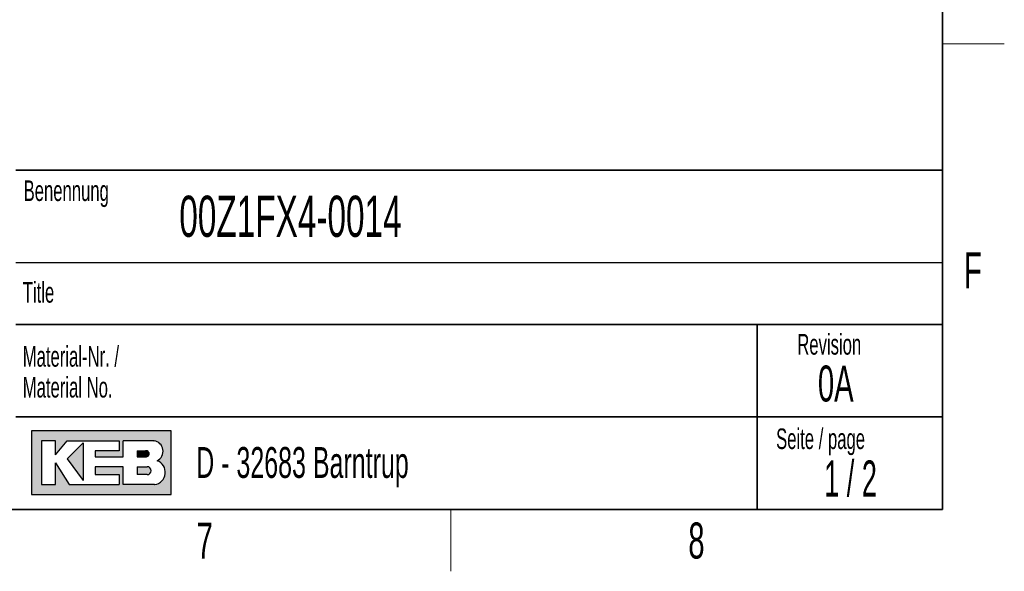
# Model space of a CAD drawing. Header units: millimetres. Extents: x 5 to 418, y 2 to 292.
# Tile 28 of 36: x 318 to 414, y 6 to 60. Entities that reach past the tile are written whole.
import ezdxf

# ---------------------------------------------------------------- set-up
doc = ezdxf.new("R2010")
doc.units = ezdxf.units.MM
doc.layers.add('SLD-0', color=7, linetype='Continuous')
doc.styles.add('SLDTEXTSTYLE0', font='TXT', dxfattribs={"width": 0.605})
doc.styles.add('SLDTEXTSTYLE1', font='TXT', dxfattribs={"width": 0.563})

msp = doc.modelspace()

# ---------------------------------------------------------------- hatches: boundary and pattern name
at = {"linetype": 'Continuous'}
h = msp.add_hatch(color=7, dxfattribs=at)
h.paths.add_polyline_path([(319.519086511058, 13.45626988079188), (333.083981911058, 13.45626988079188), (333.083981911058, 19.65736492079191), (319.519086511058, 19.65736492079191)], flags=0)
edge = h.paths.add_edge_path(flags=0)
edge.add_arc((331.3188604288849, 15.61738520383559), 1.20464082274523, -81.72003226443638, 70.1709600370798, ccw=False)
edge.add_line((331.4923410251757, 14.42530131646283), (331.480008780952, 14.42519098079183))
edge.add_line((331.480008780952, 14.42519098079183), (328.4331606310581, 14.42519098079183))
edge.add_line((328.4331606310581, 14.42519098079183), (328.4331606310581, 16.16924896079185))
edge.add_line((328.4331606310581, 16.16924896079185), (325.7201815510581, 16.16924896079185))
edge.add_line((325.7201815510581, 16.16924896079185), (325.7201815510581, 15.39411208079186))
edge.add_line((325.7201815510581, 15.39411208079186), (328.0455921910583, 15.39411208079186))
edge.add_line((328.0455921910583, 15.39411208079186), (328.0455921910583, 14.42519098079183))
edge.add_line((328.0455921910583, 14.42519098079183), (323.2009866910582, 14.42519098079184))
edge.add_line((323.2009866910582, 14.42519098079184), (321.8444971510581, 16.55681740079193))
edge.add_line((321.8444971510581, 16.55681740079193), (321.8444971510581, 14.42519098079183))
edge.add_line((321.8444971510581, 14.42519098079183), (320.4880076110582, 14.42519098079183))
edge.add_line((320.4880076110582, 14.42519098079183), (320.4880076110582, 18.68844382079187))
edge.add_line((320.4880076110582, 18.68844382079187), (321.8444971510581, 18.68844382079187))
edge.add_line((321.8444971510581, 18.68844382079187), (321.8444971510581, 17.33195428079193))
edge.add_line((321.8444971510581, 17.33195428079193), (323.0072024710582, 18.68844382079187))
edge.add_line((323.0072024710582, 18.68844382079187), (328.0455921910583, 18.68844382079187))
edge.add_line((328.0455921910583, 18.68844382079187), (328.0455921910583, 17.71952272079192))
edge.add_line((328.0455921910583, 17.71952272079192), (325.7201815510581, 17.71952272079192))
edge.add_line((325.7201815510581, 17.71952272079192), (325.7201815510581, 17.13817006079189))
edge.add_line((325.7201815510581, 17.13817006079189), (328.4331606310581, 17.13817006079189))
edge.add_line((328.4331606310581, 17.13817006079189), (328.4331606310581, 18.68844382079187))
edge.add_line((328.4331606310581, 18.68844382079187), (331.4242487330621, 18.68844382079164))
edge.add_line((331.4242487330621, 18.68844382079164), (331.4256482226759, 18.68844382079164))
edge.add_line((331.4256482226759, 18.68844382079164), (331.4259454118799, 18.68845828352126))
edge.add_arc((331.2860949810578, 17.67430640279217), 1.023749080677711, -64.45894120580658, 82.14849338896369, ccw=False)
msp.add_hatch(color=7, dxfattribs=at).paths.add_polyline_path([(324.5574762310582, 14.81275942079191), (324.557476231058, 18.49465960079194), (323.0072024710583, 16.94438584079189)], flags=0)
h = msp.add_hatch(color=7, dxfattribs=at)
edge = h.paths.add_edge_path(flags=0)
edge.add_line((329.7896501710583, 17.13817006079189), (330.6013652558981, 17.13817006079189))
edge.add_arc((330.6568434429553, 17.42884639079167), 0.2959232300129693, 259.1945394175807, 460.8054605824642)
edge.add_line((330.6013652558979, 17.71952272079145), (329.7896501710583, 17.71952272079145))
edge.add_line((329.7896501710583, 17.71952272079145), (329.7896501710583, 17.13817006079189))
h = msp.add_hatch(color=7, dxfattribs=at)
edge = h.paths.add_edge_path(flags=0)
edge.add_line((329.7896501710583, 15.39411208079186), (330.7588584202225, 15.39411208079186))
edge.add_arc((330.7588584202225, 15.78168052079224), 0.3875684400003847, 270.0000000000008, 450.0000000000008)
edge.add_line((330.7588584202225, 16.16924896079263), (330.7386620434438, 16.16924896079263))
edge.add_line((330.7386620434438, 16.16924896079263), (329.7896501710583, 16.16924896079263))
edge.add_line((329.7896501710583, 16.16924896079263), (329.7896501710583, 15.39411208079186))

# ---------------------------------------------------------------- linework, layer by layer
at = {"layer": 'SLD-0', "lineweight": 35}
for p, q in [((408, 12), (408, 282.5)), ((318, 45), (408, 45)), ((408, 45), (408, 12)), ((408, 30), (318, 30)), ((390, 12), (390, 30)), ((318, 21), (390, 21)), ((390, 21), (408, 21)), ((26, 12), (408, 12)), ((408, 12), (318, 12))]:
    msp.add_line(p, q, dxfattribs=at)
at = {"layer": 'SLD-0', "lineweight": 18}
for p, q in [((408, 57.25), (414, 57.25)), ((360.25, 6), (360.25, 12))]:
    msp.add_line(p, q, dxfattribs=at)
at = {"layer": 'SLD-0'}
for p, q in [((318, 36), (408, 36)), ((331.4242487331, 18.6884438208), (331.4256482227, 18.6884438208)), ((331.4256482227, 18.6884438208), (331.4259454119, 18.6884582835)), ((331.480008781, 14.4251909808), (331.4923410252, 14.4253013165))]:
    msp.add_line(p, q, dxfattribs=at)
at = {"layer": 'SLD-0', "linetype": 'Continuous'}
for p, q in [((333.0839819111, 19.6573649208), (319.5190865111, 19.6573649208)), ((319.5190865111, 19.6573649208), (319.5190865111, 13.4562698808)), ((333.0839819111, 13.4562698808), (333.0839819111, 19.6573649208)), ((321.8444971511, 18.6884438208), (320.4880076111, 18.6884438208)), ((320.4880076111, 18.6884438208), (320.4880076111, 14.4251909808)), ((321.8444971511, 17.3319542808), (323.0072024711, 18.6884438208)), ((321.8444971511, 17.3319542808), (321.8444971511, 18.6884438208)), ((323.0072024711, 18.6884438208), (328.0455921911, 18.6884438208)), ((324.5574762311, 18.4946596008), (323.0072024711, 16.9443858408)), ((324.5574762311, 18.4946596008), (324.5574762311, 14.8127594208)), ((328.0455921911, 18.6884438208), (328.0455921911, 17.7195227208)), ((331.4242487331, 18.6884438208), (328.4331606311, 18.6884438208)), ((328.4331606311, 17.1381700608), (328.4331606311, 18.6884438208)), ((331.4242487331, 18.6884438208), (331.4256482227, 18.6884438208)), ((331.4256482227, 18.6884438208), (331.4259454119, 18.6884582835)), ((325.7201815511, 17.7195227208), (325.7201815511, 17.1381700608)), ((328.0455921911, 17.7195227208), (325.7201815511, 17.7195227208)), ((329.7896501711, 17.7195227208), (330.6013652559, 17.7195227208)), ((329.7896501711, 17.7195227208), (329.7896501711, 17.1381700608)), ((321.8444971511, 14.4251909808), (321.8444971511, 16.5568174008)), ((321.8444971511, 16.5568174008), (323.2009866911, 14.4251909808)), ((323.0072024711, 16.9443858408), (324.5574762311, 14.8127594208)), ((325.7201815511, 17.1381700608), (328.4331606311, 17.1381700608)), ((329.7896501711, 17.1381700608), (330.6013652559, 17.1381700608)), ((325.7201815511, 16.1692489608), (325.7201815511, 15.3941120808)), ((328.4331606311, 16.1692489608), (325.7201815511, 16.1692489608)), ((325.7201815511, 15.3941120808), (328.0455921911, 15.3941120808)), ((328.0455921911, 15.3941120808), (328.0455921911, 14.4251909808)), ((328.4331606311, 14.4251909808), (328.4331606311, 16.1692489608)), ((329.7896501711, 16.1692489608), (330.7588584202, 16.1692489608)), ((329.7896501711, 16.1692489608), (329.7896501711, 15.3941120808)), ((330.7588584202, 15.3941120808), (329.7896501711, 15.3941120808)), ((330.7386620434, 16.1692489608), (330.7588584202, 16.1692489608)), ((320.4880076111, 14.4251909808), (321.8444971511, 14.4251909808)), ((323.2009866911, 14.4251909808), (328.0455921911, 14.4251909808)), ((331.480008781, 14.4251909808), (328.4331606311, 14.4251909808)), ((331.480008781, 14.4251909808), (331.4923410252, 14.4253013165)), ((319.5190865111, 13.4562698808), (333.0839819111, 13.4562698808))]:
    msp.add_line(p, q, dxfattribs=at)
for centre, radius, start, end in [((331.2860949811, 17.6743064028), 1.023749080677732, 295.5410587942, 82.148493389), ((330.656843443, 17.4288463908), 0.2959232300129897, 259.1945394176, 100.8054605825), ((331.3188604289, 15.6173852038), 1.204640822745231, 278.2799677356, 70.1709600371), ((330.7588584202, 15.7816805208), 0.3875684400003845, 270, 90)]:
    msp.add_arc(centre, radius, start, end, dxfattribs=at)

# ---------------------------------------------------------------- texts
at = {"layer": 'SLD-0'}
for s, insert, char_height, attachment_point, style in [('Benennung', (318.7636716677, 43.9908879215), 2, 1, 'SLDTEXTSTYLE0'), ('00Z1FX4-0014', (333.8826865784, 42.5045188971), 4, 1, 'SLDTEXTSTYLE0'), ('F', (410.9536166, 37.0010772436), 3.5, 2, 'SLDTEXTSTYLE0'), ('Title', (318.6797653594, 34.1107265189), 2, 1, 'SLDTEXTSTYLE0'), ('Revision', (393.8965220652, 29.0591225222), 2, 1, 'SLDTEXTSTYLE0'), ('Material-Nr. /', (318.6797653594, 27.8878268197), 2, 1, 'SLDTEXTSTYLE0'), ('0A', (395.9007364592, 26.0009740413), 3.5, 1, 'SLDTEXTSTYLE0'), ('Material No.', (318.6797653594, 24.8878267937), 2, 1, 'SLDTEXTSTYLE0'), ('Seite / page', (391.8390568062, 19.8830679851), 2, 1, 'SLDTEXTSTYLE0'), ('D - 32683 Barntrup', (335.5202035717, 18.0786992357), 3, 1, 'SLDTEXTSTYLE0'), ('1 / 2', (399.0662699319, 16.770651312), 3.5, 2, 'SLDTEXTSTYLE1'), ('7', (336.3527123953, 10.7429955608), 3.5, 2, 'SLDTEXTSTYLE0'), ('8', (384.1027123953, 10.7429955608), 3.5, 2, 'SLDTEXTSTYLE0')]:
    msp.add_mtext(s, dxfattribs=dict(at, insert=insert, char_height=char_height, attachment_point=attachment_point, style=style))

doc.saveas('drawing.dxf')
